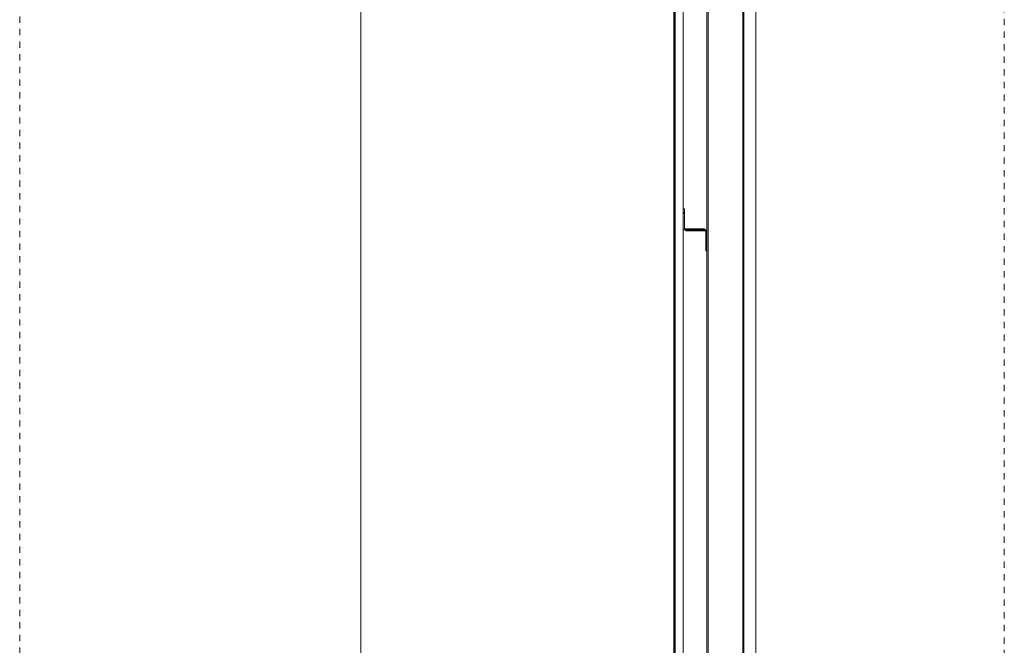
# Model space of a CAD drawing. Header units: centimetres. Extents: x -4039 to -1655, y -610 to 1317.
# Tile 14 of 18: x -2564 to -2377, y 172 to 291. Entities that reach past the tile are written whole.
import ezdxf

# ---------------------------------------------------------------- set-up
doc = ezdxf.new("R2010")
doc.units = ezdxf.units.CM
doc.header["$LTSCALE"] = 0.1
doc.header["$MEASUREMENT"] = 0
doc.linetypes.add('Przerywana', pattern=[24, 12, -12])
doc.linetypes.add('Wipeout_Contour', pattern=[1000, 0, -1000])
for name, color, linetype in [('2_belki.K_IR', 7, 'Continuous'), ('2_słupy.K_IR', 7, 'Continuous'), ('2_ściana dekoracyjna.K_IR', 7, 'Continuous'), ('2_ściany podporowe.K_IR', 7, 'Continuous'), ('5_wymiary.K_IR', 7, 'Continuous')]:
    doc.layers.add(name, color=color, linetype=linetype)
doc.styles.add('GENERATED_STYLE_1', font='txt')
doc.dimstyles.new('GENERATED_STYLE__2', dxfattribs={"dimtxt": 8, "dimasz": 1.835749, "dimexe": 0.18, "dimexo": 2, "dimgap": 0.09, "dimtad": 1, "dimdec": 0, "dimzin": 0, "dimdsep": 46, "dimtxsty": 'GENERATED_STYLE_1', "dimblk": 'ARROWHEAD_2', "dimblk1": 'ARROWHEAD_2', "dimblk2": 'ARROWHEAD_2', "dimcen": 0.09, "dimclrd": 7, "dimclre": 7, "dimclrt": 7, "dimadec": 1, "dimazin": 0, "dimtfac": 1, "dimtdec": 4, "dimtmove": 0, "dimatfit": 3, "dimfxl": 1, "dimtolj": 1, "dimtzin": 0, "dimarcsym": 0})
pattern_1 = [(45, (0, 0), (-3.1819805, 3.1819805), []), (45, (-1.0607, 1.0607), (-3.1819805, 3.1819805), [])]

# ---------------------------------------------------------------- blocks, each defined once
blk = doc.blocks.new('*D66')
at = {"layer": '5_wymiary.K_IR', "color": 7, "linetype": 'Continuous', "lineweight": 0}
for p, q in [((-2497.05, 669.51), (-2500.86, 669.51)), ((-2500.26, 670.21), (-2497.84, 668.81)), ((-2499.05, 5), (-2499.05, 669.51)), ((-2500.26, 5.7), (-2497.84, 4.3)), ((-2497.05, 5), (-2500.86, 5)), ((-2499.05, 0), (-2499.05, 5))]:
    blk.add_line(p, q, dxfattribs=at)
at = {"layer": '5_wymiary.K_IR', "color": 7, "lineweight": 0, "insert": (-2500.52, 326.15), "char_height": 8, "attachment_point": 7, "rotation": 90, "style": 'GENERATED_STYLE_1'}
blk.add_mtext('\\A1;{\\pql;\\fArial|b0|i1|c238|p38;664\\fArial|b0|i1|c238|p38;\\A1{\\H.66x;\\S5^  ;}}', dxfattribs=at)
at = {"color": 254, "linetype": 'Wipeout_Contour', "lineweight": 0, "ltscale": 10109.109325}
blk.add_wipeout([(-2500.65, 326.15), (-2500.65, 348.36), (-2508.65, 348.36), (-2508.65, 326.15)], dxfattribs=at).dxf.layer = '5_wymiary.K_IR'
at = {"color": 254, "linetype": 'Wipeout_Contour', "lineweight": 0, "ltscale": 10018.669567}
blk.add_wipeout([(-2499.65, 4.7), (-2499.65, 12.77), (-2509.65, 12.77), (-2509.65, 4.7)], dxfattribs=at).dxf.layer = '5_wymiary.K_IR'
at = {"layer": '5_wymiary.K_IR', "color": 7, "lineweight": 0, "insert": (-2500.65, 5.7), "char_height": 8, "attachment_point": 7, "rotation": 90, "style": 'GENERATED_STYLE_1'}
blk.add_mtext('\\A1;{\\pql;\\fArial|b0|i1|c238|p38;5}', dxfattribs=at)
blk = doc.blocks.new('ARROWHEAD_2')
at = {"color": 0, "linetype": 'Continuous', "lineweight": 0}
for p, q in [((0, 0), (-1, 0)), ((-0.38, -0.66), (0.38, 0.66))]:
    blk.add_line(p, q, dxfattribs=at)

msp = doc.modelspace()

# ---------------------------------------------------------------- linework, layer by layer
at = {"layer": '2_słupy.K_IR', "color": 7, "linetype": 'Continuous', "lineweight": 0}
for p, q in [((-2433.25, 251.06), (-2433.25, 338.1)), ((-2433.05, 2), (-2433.05, 338.1)), ((-2426.45, 2), (-2426.45, 338.1)), ((-2426.25, 2), (-2426.25, 338.1)), ((-2433.25, 129.06), (-2433.25, 247.06))]:
    msp.add_line(p, q, dxfattribs=at)
at = {"layer": '2_ściana dekoracyjna.K_IR', "color": 251, "linetype": 'Continuous', "lineweight": 0, "true_color": 0x5f5f5f}
for p, q in [((-2439.57, 5), (-2439.57, 1230)), ((-2439.57, 5), (-2439.57, 1230)), ((-2437.78, 11.06), (-2437.78, 1230))]:
    msp.add_line(p, q, dxfattribs=at)
at = {"layer": '2_ściany podporowe.K_IR', "color": 7, "linetype": 'Continuous', "lineweight": 0}
for p, q in [((-2423.95, 0), (-2423.95, 359.5)), ((-2423.93, 57.5), (-2423.93, 324.33))]:
    msp.add_line(p, q, dxfattribs=at)

# ---------------------------------------------------------------- next in the draw order: wipeouts: each hides what was drawn before it
at = {"color": 254, "linetype": 'Wipeout_Contour', "lineweight": 0, "ltscale": 17145.137464}
msp.add_wipeout([(-2437.55, 255.06), (-2437.75, 255.06), (-2437.75, 251.06), (-2437.25, 251.06), (-2433.75, 251.06), (-2433.75, 251.26), (-2437.55, 251.26)], dxfattribs=at).dxf.layer = '2_belki.K_IR'
at = {"color": 254, "linetype": 'Wipeout_Contour', "lineweight": 0, "ltscale": 10342.582296}
msp.add_wipeout([(-2439.37, 5), (-2439.3, 5), (-2439.3, 1230), (-2439.37, 1230)], dxfattribs=at).dxf.layer = '2_ściana dekoracyjna.K_IR'

# ---------------------------------------------------------------- next in the draw order: hatches: boundary and pattern name
at = {"layer": '2_belki.K_IR', "linetype": 'Continuous', "lineweight": 0}
h = msp.add_hatch(dxfattribs=at)
h.set_pattern_fill('Stal_0001', style=0, pattern_type=2)
h.set_pattern_definition(pattern_1)
h.paths.add_polyline_path([(-2437.55, 255.06), (-2437.75, 255.06), (-2437.75, 251.06), (-2437.25, 251.06), (-2433.75, 251.06), (-2433.75, 251.26), (-2437.55, 251.26)])
at = {"layer": '2_ściana dekoracyjna.K_IR', "linetype": 'Continuous', "lineweight": 0}
h = msp.add_hatch(dxfattribs=at)
h.set_pattern_fill('Stal_0001', style=0, pattern_type=2)
h.set_pattern_definition(pattern_1)
h.paths.add_polyline_path([(-2439.37, 5), (-2439.3, 5), (-2439.3, 1230), (-2439.37, 1230)])

# ---------------------------------------------------------------- next in the draw order: linework, layer by layer
at = {"layer": '2_belki.K_IR', "color": 7, "linetype": 'Continuous', "lineweight": 15}
msp.add_line((-2437.55, 255.06), (-2437.75, 255.06), dxfattribs=at)
at = {"layer": '2_ściana dekoracyjna.K_IR', "color": 251, "linetype": 'Continuous', "lineweight": 0, "true_color": 0x5f5f5f}
msp.add_line((-2439.56, 5), (-2439.56, 1230), dxfattribs=at)
msp.add_line((-2439.56, 5), (-2439.56, 1230), dxfattribs=at)
at = {"layer": '2_ściana dekoracyjna.K_IR', "color": 7, "linetype": 'Continuous', "lineweight": 0}
for p, q in [((-2439.37, 1230), (-2439.37, 5)), ((-2439.3, 1230), (-2439.3, 5))]:
    msp.add_line(p, q, dxfattribs=at)

# ---------------------------------------------------------------- next in the draw order: wipeouts: each hides what was drawn before it
at = {"color": 254, "linetype": 'Wipeout_Contour', "lineweight": 0, "ltscale": 17132.610699}
msp.add_wipeout([(-2433.75, 251.06), (-2437.25, 251.06), (-2437.25, 250.86), (-2433.45, 250.86), (-2433.45, 247.06), (-2433.25, 247.06), (-2433.25, 251.06)], dxfattribs=at).dxf.layer = '2_belki.K_IR'

# ---------------------------------------------------------------- next in the draw order: hatches: boundary and pattern name
at = {"layer": '2_belki.K_IR', "linetype": 'Continuous', "lineweight": 0}
h = msp.add_hatch(dxfattribs=at)
h.set_pattern_fill('Stal_0001', style=0, pattern_type=2)
h.set_pattern_definition(pattern_1)
h.paths.add_polyline_path([(-2433.75, 251.06), (-2437.25, 251.06), (-2437.25, 250.86), (-2433.45, 250.86), (-2433.45, 247.06), (-2433.25, 247.06), (-2433.25, 251.06)])

# ---------------------------------------------------------------- next in the draw order: linework, layer by layer
at = {"layer": '2_belki.K_IR', "color": 7, "linetype": 'Continuous', "lineweight": 15}
for p, q in [((-2437.75, 255.06), (-2437.75, 251.06)), ((-2437.55, 255.06), (-2437.55, 251.26)), ((-2437.25, 251.06), (-2437.75, 251.06)), ((-2433.75, 251.26), (-2437.55, 251.26)), ((-2437.25, 251.06), (-2437.25, 250.86)), ((-2433.75, 251.06), (-2437.25, 251.06)), ((-2433.75, 251.26), (-2433.75, 251.06)), ((-2433.25, 251.06), (-2433.75, 251.06)), ((-2433.25, 251.06), (-2433.25, 247.06)), ((-2433.45, 250.86), (-2437.25, 250.86)), ((-2433.45, 250.86), (-2433.45, 247.06)), ((-2433.25, 247.06), (-2433.45, 247.06))]:
    msp.add_line(p, q, dxfattribs=at)

# ---------------------------------------------------------------- next in the draw order: dimensions: what is measured, and where the dimension line sits
at = {"layer": '5_wymiary.K_IR', "color": 7, "linetype": 'Continuous', "lineweight": 0}
dim = msp.add_linear_dim(base=(-2499.05, 669.51), p1=(-2437.78, 5), p2=(-2445.85, 669.51), angle=90, dimstyle='GENERATED_STYLE__2', dxfattribs=at)
dim.commit()
dim.dimension.update_dxf_attribs({"geometry": '*D66', "text_midpoint": (-2504.65, 346.1), "dimtype": 160, "text_rotation": 90})

# ---------------------------------------------------------------- next in the draw order: linework, layer by layer
at = {"color": 252, "linetype": 'Przerywana', "lineweight": 0}
msp.add_lwpolyline([(-2563.93, 1278.06), (-2563.93, -58), (-2376.71, -58), (-2376.71, 1278.06)], close=True, dxfattribs=at)

doc.saveas('drawing.dxf')
